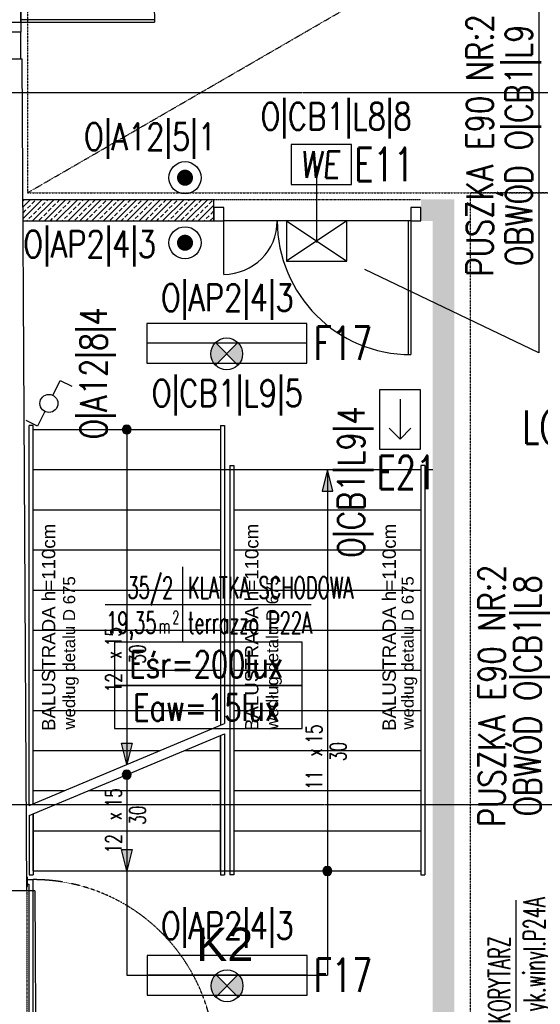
# Model space of a CAD drawing. Header units: inches. Extents: x -281236 to -70395, y 38777 to 102341.
# Tile 192 of 244: x -139524 to -139134, y 60445 to 61181. Entities that reach past the tile are written whole.
import ezdxf
from ezdxf.enums import TextEntityAlignment as Align

# ---------------------------------------------------------------- set-up
doc = ezdxf.new("R2010")
doc.units = ezdxf.units.IN
doc.header["$MEASUREMENT"] = 0
for name, pattern in [('CENTER', [2, 1.25, -0.25, 0.25, -0.25]), ('DASHDOT', [1, 0.5, -0.25, 0, -0.25]), ('DASHED', [0.75, 0.5, -0.25]), ('DASHED2', [0.375, 0.25, -0.125]), ('DIVIDE', [31.75, 12.7, -6.35, 0, -6.35, 0, -6.35])]:
    doc.linetypes.add(name, pattern=pattern)
doc.layers.get('0').update_dxf_attribs({"color": 101})
for name, color, linetype in [('Drz---drzwi', 5, 'Continuous'), ('E-90', 6, 'Continuous'), ('E-OPIS-POM', 6, 'Continuous'), ('E35', 6, 'Continuous'), ('E50', 3, 'Continuous'), ('Ele-balustrada', 64, 'Continuous'), ('Opis-spadki', 61, 'Continuous'), ('Os-osie glowne', 8, 'CENTER'), ('Sc-beton', 7, 'Continuous'), ('Sc-beton-hatch', 86, 'Continuous'), ('Sc-cegla pelna', 32, 'Continuous'), ('Sc-nadproza dzial', 5, 'DASHED2'), ('Sc-nadproza kon', 5, 'DASHED2'), ('Sch-opis', 51, 'Continuous'), ('Sch-widok', 12, 'Continuous'), ('Suf-widok', 8, 'Continuous'), ('W-idok', 9, 'Continuous')]:
    doc.layers.add(name, color=color, linetype=linetype)
doc.styles.add('KA wymiar', font='romans.shx', dxfattribs={"width": 0.6})
doc.styles.add('ROMANS', font='romans', dxfattribs={"width": 0.85})
doc.styles.add('TYTUL2', font='ARIAL.TTF')

# ---------------------------------------------------------------- blocks, each defined once
blk = doc.blocks.new('pow')
for p, q in [((0, 0.523), (0, -0.523)), ((-1.075, 0), (1.78, 0))]:
    blk.add_line(p, q)
at = {"style": 'KA wymiar', "width": 0.6}
for s, height, p in [('2', 0.18, (-0.139, -0.27)), ('m', 0.21, (-0.333, -0.401))]:
    blk.add_text(s, height=height, dxfattribs=at).set_placement(p)
for tag, p in [('01', (-0.131, 0.084)), ('000.00', (-0.364, -0.401))]:
    blk.add_attdef(tag, text='', height=0.3, dxfattribs=at).set_placement(p, align=Align.RIGHT)
for tag, p in [('POMIESZCZENIE', (0.071, 0.084)), ('POSADZKA', (0.071, -0.401))]:
    blk.add_attdef(tag, p, '', height=0.3, dxfattribs=at)
blk = doc.blocks.new('E-90Przycisk')
at = {"layer": 'E35', "const_width": 3}
blk.add_lwpolyline([(1.5, 0, -1), (-1.5, 0, -1)], format="xyb", close=True, dxfattribs=at)
at = {"layer": 'E35'}
blk.add_circle((0, 0), 6, dxfattribs=at)
blk = doc.blocks.new('we')
at = {"layer": 'E35', "ltscale": 0.2}
blk.add_lwpolyline([(45, 30), (0, 30), (0, 0), (45, 0)], close=True, dxfattribs=at)
at = {"layer": 'E35', "ltscale": 0.2, "style": 'ROMANS', "oblique": 5, "width": 0.8}
blk.add_text('WE', height=20, dxfattribs=at).set_placement((21.44, 15), align=Align.MIDDLE_CENTER)
blk = doc.blocks.new('kier')
at = {"layer": 'E35', "ltscale": 0.2}
for p, q in [((7.81, 15), (15.93, 23.11)), ((37.6, 15), (7.81, 15)), ((7.81, 15), (15.93, 6.89))]:
    blk.add_line(p, q, dxfattribs=at)
blk.add_lwpolyline([(0, 30), (45, 30), (45, 0), (0, 0)], close=True, dxfattribs=at)
blk = doc.blocks.new('ozn_schody-strzałka8x16')
at = {"ltscale": 25}
blk.add_hatch(color=256, dxfattribs=at).paths.add_polyline_path([(0, 0), (-4, -16), (4, -16)])
blk.add_lwpolyline([(0, 0), (-4, -16), (4, -16)], close=True, dxfattribs=at)
blk = doc.blocks.new('ozn_schody-kółko_d14')
at = {"ltscale": 25}
h = blk.add_hatch(color=256, dxfattribs=at)
edge = h.paths.add_edge_path()
edge.add_arc((0, 0), 3.33, 0, 360)
at = {"ltscale": 7}
blk.add_circle((0, 0), 3.33, dxfattribs=at)
blk = doc.blocks.new('ozn_opis-schodów1-rzut')
at = {"style": 'ROMANS', "width": 0.7}
blk.add_text('x', height=12, dxfattribs=at).set_placement((-3.32, 3))
at = {"ltscale": 25, "style": 'ROMANS', "width": 0.7}
blk.add_attdef('Ilość', text='', height=12, dxfattribs=at).set_placement((-7.75, 3), align=Align.RIGHT)
blk.add_attdef('Wysokość', (6.22, 3), '', height=12, dxfattribs=at)
blk.add_attdef('Długość', text='', height=12, dxfattribs=at).set_placement((0.41, -15), align=Align.CENTER)
blk = doc.blocks.new('_DKGJHF')
at = {"ltscale": 7}
for p, q in [((-21.08, -77), (35.92, -77)), ((-5, -145.5), (-104.98, -145.5)), ((-5, -147.5), (-105, -147.5))]:
    blk.add_line(p, q, dxfattribs=at)
for points in [[(5, -7.5), (5, 0), (-5, 0), (-5, -7.5)], [(5, -155), (5, -147.5), (-5, -147.5), (-5, -155)]]:
    blk.add_lwpolyline(points, close=True, dxfattribs=at)
for points in [[(-45, -7.5), (-5, -7.5)], [(-5, -147.5), (-5, -7.5)]]:
    blk.add_lwpolyline(points, dxfattribs=at)
for centre, radius, start, end in [((-5, -7.5), 40, 180, 270), ((-5, -147.5), 100, 90, 180)]:
    blk.add_arc(centre, radius, start, end)

msp = doc.modelspace()

# ---------------------------------------------------------------- hatches: boundary and pattern name
at = {"layer": 'E35'}
h = msp.add_hatch(color=256, dxfattribs=at)
edge = h.paths.add_edge_path()
edge.add_arc((-139368.68, 60931.08), 11.88, 135, 225)
edge.add_line((-139377.08, 60922.68), (-139368.68, 60931.08))
edge.add_line((-139368.68, 60931.08), (-139377.08, 60939.48))
edge = h.paths.add_edge_path()
edge.add_arc((-139368.68, 60931.08), 11.88, -45, 45)
edge.add_line((-139360.28, 60939.48), (-139368.68, 60931.08))
edge.add_line((-139368.68, 60931.08), (-139360.28, 60922.68))
h = msp.add_hatch(color=256, dxfattribs=at)
edge = h.paths.add_edge_path()
edge.add_arc((-139368.43, 60458.58), 11.88, 135, 225)
edge.add_line((-139376.83, 60450.18), (-139368.43, 60458.58))
edge.add_line((-139368.43, 60458.58), (-139376.83, 60466.98))
edge = h.paths.add_edge_path()
edge.add_arc((-139368.43, 60458.58), 11.88, -45, 45)
edge.add_line((-139360.03, 60466.98), (-139368.43, 60458.58))
edge.add_line((-139368.43, 60458.58), (-139360.03, 60450.18))
at = {"layer": 'Sc-beton-hatch'}
h = msp.add_hatch(dxfattribs=at)
h.set_pattern_fill('ANSI33', color=256, scale=25, style=0)
h.paths.add_polyline_path([(-139378.43, 61046.5), (-139521.02, 61046.5), (-139520.93, 61030.5), (-139378.43, 61030.5)])
h = msp.add_hatch(dxfattribs=at)
h.set_pattern_fill('ANSI33', color=256, scale=25, style=0)
h.paths.add_polyline_path([(-139479.27, 60391.5), (-139479.27, 60375.5), (-139198.58, 60375.5), (-139198.58, 61046.5), (-139223.43, 61046.5), (-139223.43, 61030.5), (-139214.58, 61030.5), (-139214.58, 60391.5)])
h.paths.add_polyline_path([(-139495.27, 60375.5), (-139495.27, 60391.5), (-139498.21, 60391.5), (-139498.21, 60375.5)])

# ---------------------------------------------------------------- linework, layer by layer
at = {"layer": 'E35'}
for p, q in [((-139135.29, 61200.01), (-139135.29, 60931.81)), ((-139323.93, 61030.5), (-139278.93, 61000.5)), ((-139278.93, 61030.5), (-139323.93, 61000.5)), ((-139135.29, 60931.81), (-139265.51, 60994.08)), ((-139360.28, 60922.68), (-139377.08, 60939.48)), ((-139377.08, 60922.68), (-139360.28, 60939.48)), ((-139308.83, 60939), (-139428.53, 60939)), ((-139498.64, 60900.05), (-139493.12, 60911.08)), ((-139493.12, 60911.08), (-139484.58, 60906.81)), ((-139504.69, 60887.98), (-139510.21, 60876.94)), ((-139510.21, 60876.94), (-139518.75, 60881.21)), ((-139308.58, 60466.5), (-139428.28, 60466.5)), ((-139360.03, 60450.18), (-139376.83, 60466.98)), ((-139376.83, 60450.18), (-139360.03, 60466.98))]:
    msp.add_line(p, q, dxfattribs=at)
at = {"layer": 'E35', "ltscale": 0.2}
msp.add_lwpolyline([(-139278.93, 61030.5), (-139323.93, 61030.5), (-139323.93, 61000.5), (-139278.93, 61000.5)], close=True, dxfattribs=at)
at = {"layer": 'E35'}
for points in [[(-139308.83, 60953.85), (-139428.53, 60953.85), (-139428.53, 60924.15), (-139308.83, 60924.15)], [(-139308.58, 60481.35), (-139428.28, 60481.35), (-139428.28, 60451.65), (-139308.58, 60451.65)]]:
    msp.add_lwpolyline(points, close=True, dxfattribs=at)
at = {"layer": 'E35', "linetype": 'Continuous', "ltscale": 0.3}
for points in [[(-139452.69, 60683.17), (-139312.36, 60683.17), (-139312.36, 60715.45), (-139452.69, 60715.45)], [(-139452.69, 60650.9), (-139312.36, 60650.9), (-139312.36, 60683.17), (-139452.69, 60683.17)]]:
    msp.add_lwpolyline(points, close=True, dxfattribs=at)
at = {"layer": 'E35'}
for centre, radius in [((-139368.68, 60931.08), 11.88), ((-139501.66, 60894.01), 6.75), ((-139368.43, 60458.58), 11.88)]:
    msp.add_circle(centre, radius, dxfattribs=at)
at = {"layer": 'Ele-balustrada'}
for p, q in [((-139513.43, 60877.5), (-139516.43, 60877.5)), ((-139516.43, 60593.49), (-139516.43, 60877.5)), ((-139513.43, 60594.75), (-139513.43, 60877.5)), ((-139373.43, 60877.5), (-139373.43, 60653.44)), ((-139370.43, 60877.5), (-139370.43, 60654.69)), ((-139366.43, 60847.5), (-139366.43, 60541.5)), ((-139366.43, 60847.5), (-139363.43, 60847.5)), ((-139363.43, 60847.5), (-139363.43, 60541.5)), ((-139220.43, 60847.5), (-139223.43, 60847.5)), ((-139223.43, 60847.5), (-139223.43, 60541.5)), ((-139220.43, 60847.5), (-139220.43, 60541.5)), ((-139373.43, 60645.85), (-139373.43, 60541.5)), ((-139513.43, 60587.16), (-139513.43, 60541.5)), ((-139516.43, 60585.9), (-139516.43, 60541.5)), ((-139516.43, 60541.5), (-139513.43, 60541.5)), ((-139373.43, 60541.5), (-139370.43, 60541.5)), ((-139363.43, 60541.5), (-139366.43, 60541.5)), ((-139223.43, 60541.5), (-139220.43, 60541.5))]:
    msp.add_line(p, q, dxfattribs=at)
for points in [[(-139373.43, 60877.5), (-139370.43, 60877.5)], [(-139370.43, 60647.1), (-139370.43, 60541.5)], [(-139517.66, 60537.98), (-139513.43, 60537.98)], [(-139517.66, 60534.68), (-139516.73, 60534.68), (-139516.73, 60392)], [(-139513.43, 60392), (-139513.43, 60537.98)]]:
    msp.add_lwpolyline(points, dxfattribs=at)
msp.add_lwpolyline([(-139517.66, 60532.83), (-139517.66, 60539.83), (-139518.16, 60539.83), (-139518.16, 60532.83)], close=True, dxfattribs=at)
at = {"layer": 'Ele-balustrada', "linetype": 'DASHED', "ltscale": 0.3}
msp.add_arc((-139513.43, 60401.98), 136, 0, 90, dxfattribs=at)
at = {"layer": 'Os-osie glowne'}
msp.add_line((-143199.2, 60594.14), (-138010.68, 60594.14), dxfattribs=at)
msp.add_lwpolyline([(-143199.4, 61126.54), (-138010.88, 61126.54)], dxfattribs=at)
at = {"layer": 'Sc-beton'}
for p, q in [((-139520.99, 61046.5), (-139378.43, 61046.5)), ((-139378.43, 61030.5), (-139378.43, 61046.5)), ((-139520.91, 61030.5), (-139378.43, 61030.5))]:
    msp.add_line(p, q, dxfattribs=at)
at = {"layer": 'Sc-cegla pelna'}
msp.add_line((-139518.16, 60529.53), (-139521.6, 61151.54), dxfattribs=at)
for points in [[(-139522.64, 61151.54), (-139522.64, 61171.54), (-139532.64, 61171.54), (-139532.64, 61151.54)], [(-139598.4, 61151.54), (-139521.6, 61151.54)], [(-139518.16, 60529.53), (-139567.25, 60529.53)]]:
    msp.add_lwpolyline(points, dxfattribs=at)
at = {"layer": 'Sc-nadproza dzial'}
msp.add_lwpolyline([(-139522.64, 61326.54), (-139522.64, 61171.54)], dxfattribs=at)
at = {"layer": 'Sc-nadproza kon', "linetype": 'DASHDOT', "ltscale": 0.5}
for p, q in [((-139378.43, 61046.5), (-139223.43, 61046.5)), ((-139518.16, 60529.53), (-139518.25, 60391.5))]:
    msp.add_line(p, q, dxfattribs=at)
at = {"layer": 'Sch-opis'}
for p, q in [((-139293.43, 60844.5), (-139293.43, 60466.5)), ((-139516.43, 60593.49), (-139370.43, 60654.69)), ((-139516.43, 60585.9), (-139370.43, 60647.1))]:
    msp.add_line(p, q, dxfattribs=at)
for points in [[(-139443.43, 60874.5), (-139443.43, 60624.09)], [(-139443.43, 60616.5), (-139443.43, 60466.5), (-139293.43, 60466.5)]]:
    msp.add_lwpolyline(points, dxfattribs=at)
at = {"layer": 'Sch-widok'}
for p, q in [((-139513.43, 60594.75), (-139513.43, 60874.5)), ((-139373.43, 60874.5), (-139373.43, 60653.44)), ((-139373.43, 60844.5), (-139223.43, 60844.5)), ((-139363.43, 60844.5), (-139363.43, 60544.5)), ((-139223.43, 60844.5), (-139223.43, 60544.5)), ((-139220.43, 60844.5), (-139214.58, 60844.5)), ((-139363.43, 60814.5), (-139223.43, 60814.5)), ((-139363.43, 60784.5), (-139223.43, 60784.5)), ((-139363.43, 60754.5), (-139223.43, 60754.5)), ((-139363.43, 60724.5), (-139223.43, 60724.5)), ((-139363.43, 60694.5), (-139223.43, 60694.5)), ((-139363.43, 60664.5), (-139223.43, 60664.5)), ((-139373.43, 60544.5), (-139373.43, 60645.85)), ((-139363.43, 60634.5), (-139223.43, 60634.5)), ((-139363.43, 60604.5), (-139223.43, 60604.5)), ((-139513.43, 60544.5), (-139513.43, 60587.16)), ((-139363.43, 60574.5), (-139223.43, 60574.5)), ((-139373.43, 60544.5), (-139223.43, 60544.5))]:
    msp.add_line(p, q, dxfattribs=at)
for points in [[(-139513.43, 60874.5), (-139373.43, 60874.5)], [(-139513.43, 60844.5), (-139373.43, 60844.5)], [(-139513.43, 60814.5), (-139373.43, 60814.5)], [(-139513.43, 60784.5), (-139373.43, 60784.5)], [(-139513.43, 60754.5), (-139373.43, 60754.5)], [(-139513.43, 60724.5), (-139373.43, 60724.5)], [(-139513.43, 60694.5), (-139373.43, 60694.5)], [(-139513.43, 60664.5), (-139373.43, 60664.5)], [(-139513.43, 60634.5), (-139418.6, 60634.5)], [(-139400.49, 60634.5), (-139373.43, 60634.5)], [(-139513.43, 60604.5), (-139490.17, 60604.5)], [(-139472.06, 60604.5), (-139373.43, 60604.5)], [(-139513.43, 60574.5), (-139373.43, 60574.5)], [(-139513.43, 60544.5), (-139373.43, 60544.5)]]:
    msp.add_lwpolyline(points, dxfattribs=at)
at = {"layer": 'Suf-widok', "linetype": 'DIVIDE', "ltscale": 0.02}
msp.add_line((-139517.64, 61051.5), (-139016.24, 61341.54), dxfattribs=at)
for points in [[(-139016.24, 61341.54), (-139517.64, 61341.54), (-139517.64, 61051.5), (-139016.24, 61051.5)], [(-139016.24, 61051.5), (-139186.65, 61051.5), (-139186.65, 58629.5), (-139016.24, 58629.5)]]:
    msp.add_lwpolyline(points, close=True, dxfattribs=at)
at = {"layer": 'W-idok'}
msp.add_line((-139512.21, 60529.51), (-139518.16, 60529.48), dxfattribs=at)
msp.add_lwpolyline([(-139512.21, 60529.51), (-139511.45, 60391.53)], dxfattribs=at)

# ---------------------------------------------------------------- block references
at = {"layer": 'Drz---drzwi', "xscale": -1}
msp.add_blockref('_DKGJHF', (-139527.64, 61326.54), dxfattribs=at)
at = {"layer": 'Drz---drzwi', "rotation": 90}
msp.add_blockref('_DKGJHF', (-139378.43, 61035.5), dxfattribs=at)
at = {"layer": 'E-OPIS-POM', "xscale": 54, "yscale": 54, "zscale": 54}
msp.add_blockref('pow', (-139401.65, 60743.69), dxfattribs=at).add_auto_attribs({'000.00': '19,35', '01': '35/2', 'POMIESZCZENIE': 'KLATKA SCHODOWA', 'POSADZKA': 'terrazzo P22A'})
at = {"layer": 'E-OPIS-POM', "xscale": 54, "yscale": 54, "zscale": 54, "rotation": 90}
msp.add_blockref('pow', (-139152.27, 60426.56), dxfattribs=at).add_auto_attribs({'000.00': '39,37', '01': '37/2', 'POMIESZCZENIE': 'KORYTARZ', 'POSADZKA': 'wyk.winyl.P24A'})
at = {"layer": 'E35', "xscale": 1.999999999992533, "yscale": 2, "zscale": 2, "rotation": 310.5765584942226}
for p in [(-139399.88, 61062.78), (-139399.88, 61014.15)]:
    msp.add_blockref('E-90Przycisk', p, dxfattribs=at)
at = {"layer": 'E50'}
msp.add_blockref('we', (-139320.44, 61057.7), dxfattribs=at)
at = {"layer": 'E50', "rotation": 90}
msp.add_blockref('kier', (-139224.11, 60859.54), dxfattribs=at)
at = {"layer": 'Sch-opis', "xscale": -1}
for name, p, rotation in [('ozn_schody-kółko_d14', (-139443.43, 60874.5), 270), ('ozn_schody-strzałka8x16', (-139443.43, 60624.09), 180), ('ozn_schody-kółko_d14', (-139443.43, 60616.5), 270), ('ozn_schody-strzałka8x16', (-139443.43, 60544.5), 180), ('ozn_schody-kółko_d14', (-139293.43, 60544.5), 270)]:
    msp.add_blockref(name, p, dxfattribs=dict(at, rotation=rotation))
at = {"layer": 'Sch-opis'}
msp.add_blockref('ozn_schody-strzałka8x16', (-139293.43, 60844.5), dxfattribs=at)
ref = msp.add_blockref('ozn_opis-schodów1-rzut', (-139444.36, 60706.17), dxfattribs=dict(at, rotation=90))
ref.add_attrib('Ilość', '12', dxfattribs={"layer": '0', "ltscale": 25, "height": 12, "rotation": 90, "style": 'ROMANS', "width": 0.7}).set_placement((-139447.36, 60692.42), align=Align.RIGHT)
ref.add_attrib('Wysokość', '15', (-139447.36, 60712.39), dxfattribs={"layer": '0', "ltscale": 25, "height": 12, "rotation": 90, "style": 'ROMANS', "width": 0.7})
ref.add_attrib('Długość', '30', dxfattribs={"layer": '0', "ltscale": 25, "height": 12, "rotation": 90, "style": 'ROMANS', "width": 0.7}).set_placement((-139429.36, 60706.58), align=Align.CENTER)
ref = msp.add_blockref('ozn_opis-schodów1-rzut', (-139294.36, 60633.3), dxfattribs=dict(at, rotation=90))
ref.add_attrib('Ilość', '11', dxfattribs={"layer": '0', "ltscale": 25, "height": 12, "rotation": 90, "style": 'ROMANS', "width": 0.7}).set_placement((-139297.36, 60619.55), align=Align.RIGHT)
ref.add_attrib('Wysokość', '15', (-139297.36, 60639.52), dxfattribs={"layer": '0', "ltscale": 25, "height": 12, "rotation": 90, "style": 'ROMANS', "width": 0.7})
ref.add_attrib('Długość', '30', dxfattribs={"layer": '0', "ltscale": 25, "height": 12, "rotation": 90, "style": 'ROMANS', "width": 0.7}).set_placement((-139279.36, 60633.71), align=Align.CENTER)
ref = msp.add_blockref('ozn_opis-schodów1-rzut', (-139444.36, 60585.69), dxfattribs=dict(at, rotation=90))
ref.add_attrib('Ilość', '12', dxfattribs={"layer": '0', "ltscale": 25, "height": 12, "rotation": 90, "style": 'ROMANS', "width": 0.7}).set_placement((-139447.36, 60571.95), align=Align.RIGHT)
ref.add_attrib('Wysokość', '15', (-139447.36, 60591.91), dxfattribs={"layer": '0', "ltscale": 25, "height": 12, "rotation": 90, "style": 'ROMANS', "width": 0.7})
ref.add_attrib('Długość', '30', dxfattribs={"layer": '0', "ltscale": 25, "height": 12, "rotation": 90, "style": 'ROMANS', "width": 0.7}).set_placement((-139429.36, 60586.11), align=Align.CENTER)

# ---------------------------------------------------------------- texts
at = {"layer": 'E-90', "style": 'ROMANS'}
for s, rotation, width, p in [('PUSZKA E90 NR:2', 90, 0.8, (-139179.46, 61087.05)), ('OBWÓD O|CB1|L9', 90, 0.8, (-139150.28, 61087.05)), ('O|CB1|L8|8', 0, 0.8, (-139286.96, 61107.24)), ('O|A12|5|1', 0, 0.8, (-139426.13, 61092.06)), ('O|AP2|4|3', 0, 0.8, (-139471.26, 61011.72)), ('O|AP2|4|3', 0, 0.8, (-139368.31, 60971.63)), ('O|A12|8|4', 90, 0.8, (-139466.79, 60916.57)), ('O|CB1|L9|5', 0, 0.8, (-139368.31, 60900.29)), ('O|CB1|L9|4', 90, 0.8, (-139274.18, 60835.22)), ('PUSZKA E90 NR:2', 90, 0.8, (-139170.38, 60675.43)), ('OBWÓD O|CB1|L8', 90, 0.8, (-139143.71, 60675.43)), ('Eśr=200lux', 360, 0.75, (-139384.04, 60699.02)), ('Eaw=15lux', 360, 0.75, (-139384.04, 60666.74)), ('O|AP2|4|3', 0, 0.8, (-139368.31, 60502.12))]:
    msp.add_text(s, height=20, rotation=rotation, dxfattribs=dict(at, width=width)).set_placement(p, align=Align.MIDDLE)
at = {"layer": 'E35', "style": 'ROMANS', "width": 0.7}
for s, p in [('E11', (-139250.98, 61072.7)), ('F17', (-139281.76, 60939)), ('LO/1', (-139117.06, 60874.45)), ('E21', (-139234.29, 60842.39)), ('F17', (-139281.76, 60466.5))]:
    msp.add_text(s, height=25, dxfattribs=at).set_placement(p, align=Align.MIDDLE)
at = {"layer": 'Opis-spadki', "style": 'TYTUL2'}
msp.add_text('K2', height=25, dxfattribs=at).set_placement((-139370.16, 60489.77), align=Align.MIDDLE)
at = {"layer": 'Sch-opis', "style": 'TYTUL2'}
for s, height, p in [('BALUSTRADA h=110cm', 10, (-139496.9, 60649.13)), ('BALUSTRADA h=110cm', 10, (-139344.99, 60649.13)), ('BALUSTRADA h=110cm', 10, (-139242.21, 60649.13)), ('według detalu D 675', 9, (-139482.04, 60650.15)), ('według detalu D 675', 9, (-139330.13, 60650.15)), ('według detalu D 675', 9, (-139228.91, 60650.15))]:
    msp.add_text(s, height=height, rotation=90, dxfattribs=at).set_placement(p)

doc.saveas('drawing.dxf')
